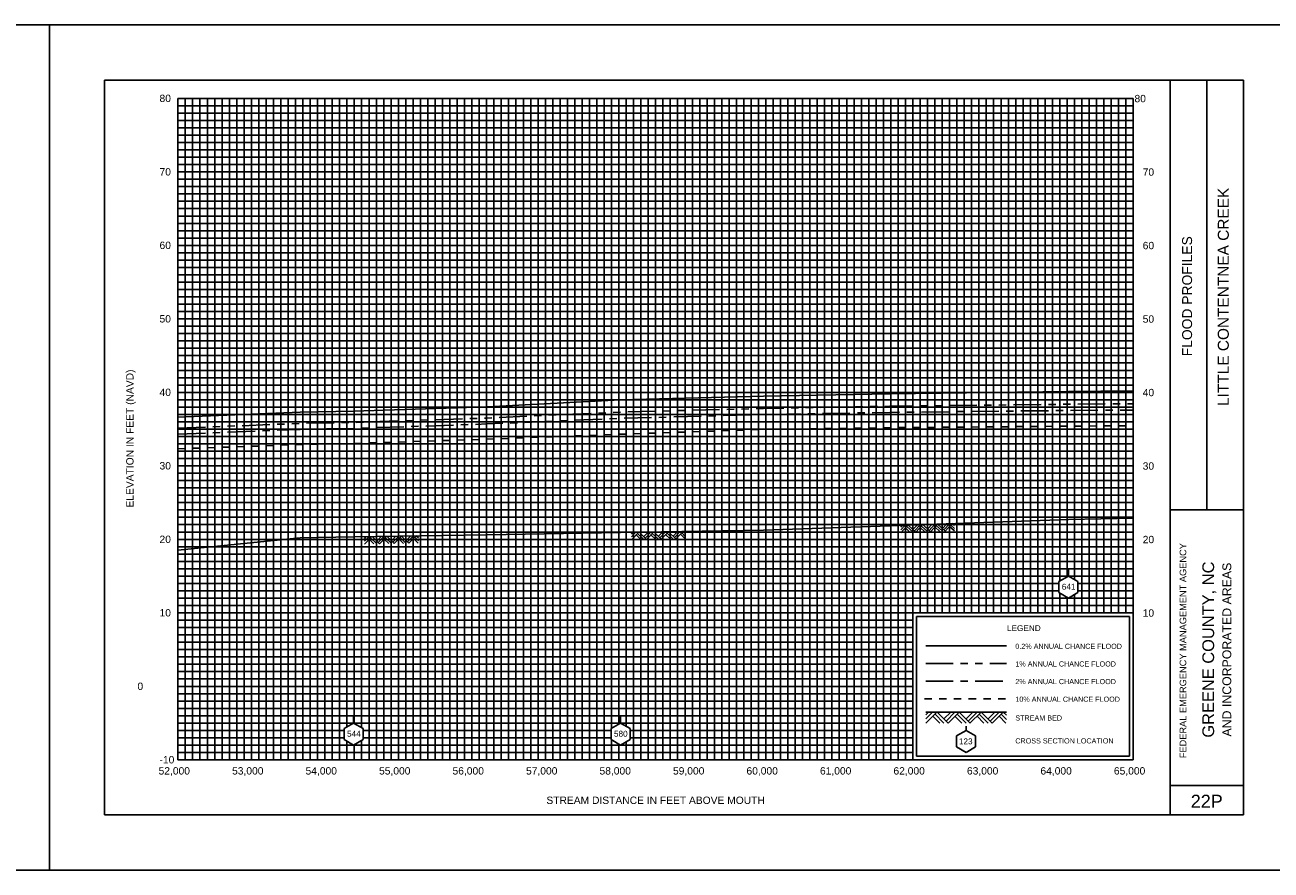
# Model space of a CAD drawing. Header units: inches. Extents: x -2 to 100, y -2 to 19.
# Tile 5 of 7: x 66 to 83, y -2 to 10. Entities that reach past the tile are written whole.
import ezdxf
from ezdxf.enums import TextEntityAlignment as Align

# ---------------------------------------------------------------- set-up
doc = ezdxf.new("R2010")
doc.units = ezdxf.units.IN
doc.header["$LTSCALE"] = 0.3
doc.header["$MEASUREMENT"] = 0
doc.set_wipeout_variables(frame=1)
for name, pattern in [('CENTER', [2, 1.25, -0.25, 0.25, -0.25]), ('DOT', [0.25, 0, -0.25]), ('HIDDEN', [0.375, 0.25, -0.125]), ('PHANTOM', [2.5, 1.25, -0.25, 0.25, -0.25, 0.25, -0.25])]:
    doc.linetypes.add(name, pattern=pattern)
doc.layers.get('0').update_dxf_attribs({"color": 3})
for name, color, linetype in [('1', 5, 'Continuous'), ('2', 50, 'Continuous'), ('3', 9, 'DOT'), ('7', 7, 'Continuous'), ('ROCK', 7, 'Continuous'), ('STREAM', 5, 'Continuous'), ('TEXT', 255, 'Continuous'), ('WS10', 4, 'HIDDEN'), ('WS100', 5, 'PHANTOM'), ('WS50', 1, 'CENTER'), ('WS500', 1, 'Continuous'), ('XSEC', 7, 'Continuous')]:
    doc.layers.add(name, color=color, linetype=linetype)
doc.styles.add('ARIAL', font='ARIAL.TTF')
doc.styles.add('xs', font='ARIAL.TTF')

# ---------------------------------------------------------------- blocks, each defined once
blk = doc.blocks.new('rock')
at = {"layer": 'STREAM'}
for p, q in [((0.171, 0.001), (0.147, -0.023)), ((0.209, 0.001), (0.147, -0.061)), ((0.247, 0.001), (0.147, -0.099)), ((0.251, 0.001), (0.351, -0.099)), ((0.375, 0.001), (0.313, -0.061)), ((0.413, 0.001), (0.332, -0.08)), ((0.451, 0.001), (0.351, -0.099)), ((0.451, 0.001), (0.551, -0.099)), ((0.575, 0.001), (0.513, -0.061)), ((0.613, 0.001), (0.532, -0.08)), ((0.651, 0.001), (0.551, -0.099)), ((0.651, 0.001), (0.751, -0.099)), ((0.776, 0.001), (0.713, -0.061)), ((0.813, 0.001), (0.732, -0.08)), ((0.851, 0.001), (0.751, -0.099)), ((0.851, 0.001), (0.88, -0.028)), ((0.211, -0.034), (0.275, -0.099)), ((0.23, -0.016), (0.313, -0.099)), ((0.413, -0.036), (0.475, -0.099)), ((0.432, -0.018), (0.513, -0.099)), ((0.613, -0.036), (0.676, -0.099)), ((0.632, -0.018), (0.713, -0.099)), ((0.813, -0.036), (0.876, -0.099)), ((0.832, -0.018), (0.88, -0.066))]:
    blk.add_line(p, q, dxfattribs=at)
blk = doc.blocks.new('wipeout')
blk.add_wipeout([(0, 0.15), (-0.129917, 0.075), (-0.129917, -0.075), (0, -0.15), (0.129917, -0.075), (0.129917, 0.075)])
blk = doc.blocks.new('xsec')
blk.add_line((0, 0.35), (0, 0.25))
blk.add_blockref('wipeout', (0, 0.1))
for p, q in [((-0.13, 0.175), (0, 0.25)), ((-0.13, 0.025), (-0.13, 0.175)), ((0.13, 0.175), (0, 0.25)), ((0, 0.25), (0, 0.25)), ((0.13, 0.025), (0.13, 0.175)), ((0, -0.05), (-0.13, 0.025)), ((0, -0.05), (0.13, 0.025))]:
    blk.add_line(p, q)

msp = doc.modelspace()

# ---------------------------------------------------------------- linework, layer by layer
for p, q in [((80.95, 1.95), (78.05, 1.95)), ((78.05, 1.95), (78.05, 0.05)), ((80.95, 0.05), (80.95, 1.95)), ((78.05, 0.05), (80.95, 0.05)), ((78.05, 0.05), (78.05, 0.05))]:
    msp.add_line(p, q)
at = {"layer": '1', "color": 8}
for p, q in [((66.25, 10), (49.25, 10)), ((66.25, -1.5), (66.25, 10)), ((66.25, 10), (66.25, -1.5)), ((66.25, -1.5), (66.25, 10)), ((66.25, 10), (66.25, -1.5)), ((83.25, 10), (66.25, 10)), ((49.25, -1.5), (66.25, -1.5)), ((66.25, -1.5), (83.25, -1.5))]:
    msp.add_line(p, q, dxfattribs=at)
at = {"layer": '1'}
for p, q in [((67, 9.25), (67, -0.75)), ((82.5, 9.25), (67, 9.25)), ((81.5, -0.75), (81.5, 9.25)), ((82, 3.4), (82, 9.25)), ((82.5, -0.75), (82.5, 9.25)), ((81.5, 3.4), (82.5, 3.4)), ((81.5, -0.35), (82.5, -0.35)), ((67, -0.75), (67, -0.75)), ((67, -0.75), (82.5, -0.75))]:
    msp.add_line(p, q, dxfattribs=at)
at = {"layer": '2', "color": 50}
for p, q in [((68, 0), (68, 9)), ((68, 9), (81, 9)), ((69, 0), (69, 9)), ((70, 0), (70, 9)), ((71, 0), (71, 9)), ((72, 0), (72, 9)), ((73, 0), (73, 9)), ((74, 0), (74, 9)), ((75, 0), (75, 9)), ((76, 0), (76, 9)), ((77, 0), (77, 9)), ((78, 0), (78, 9)), ((81, 0), (81, 9)), ((68, 7), (81, 7)), ((68, 6), (81, 6)), ((68, 5), (81, 5)), ((68, 4), (81, 4)), ((68, 3), (81, 3)), ((68, 2), (81, 2)), ((68, 1), (78, 1)), ((68, 0), (81, 0))]:
    msp.add_line(p, q, dxfattribs=at)
at = {"layer": '2', "color": 50, "linetype": 'Continuous'}
for p, q in [((79, 2), (79, 9)), ((80, 2), (80, 9)), ((68, 8), (81, 8))]:
    msp.add_line(p, q, dxfattribs=at)
at = {"layer": '3', "color": 8, "linetype": 'Continuous'}
for p, q in [((68.1, 0), (68.1, 9)), ((68.2, 0), (68.2, 9)), ((68.3, 0), (68.3, 9)), ((68.4, 0), (68.4, 9)), ((68.5, 0), (68.5, 9)), ((68.6, 0), (68.6, 9)), ((68.7, 0), (68.7, 9)), ((68.8, 0), (68.8, 9)), ((68.9, 0), (68.9, 9)), ((69.1, 0), (69.1, 9)), ((69.2, 0), (69.2, 9)), ((69.3, 0), (69.3, 9)), ((69.4, 0), (69.4, 9)), ((69.5, 0), (69.5, 9)), ((69.6, 0), (69.6, 9)), ((69.7, 0), (69.7, 9)), ((69.8, 0), (69.8, 9)), ((69.9, 0), (69.9, 9)), ((70.1, 0), (70.1, 9)), ((70.2, 0), (70.2, 9)), ((70.3, 0), (70.3, 9)), ((70.4, 0), (70.4, 9)), ((70.5, 0), (70.5, 9)), ((70.6, 0), (70.6, 9)), ((70.7, 0), (70.7, 9)), ((70.8, 0), (70.8, 9)), ((70.9, 0), (70.9, 9)), ((71.1, 0), (71.1, 9)), ((71.2, 0), (71.2, 9)), ((71.3, 0), (71.3, 9)), ((71.4, 0), (71.4, 9)), ((71.5, 0), (71.5, 9)), ((71.6, 0), (71.6, 9)), ((71.7, 0), (71.7, 9)), ((71.8, 0), (71.8, 9)), ((71.9, 0), (71.9, 9)), ((72.1, 0), (72.1, 9)), ((72.2, 0), (72.2, 9)), ((72.3, 0), (72.3, 9)), ((72.4, 0), (72.4, 9)), ((72.5, 0), (72.5, 9)), ((72.6, 0), (72.6, 9)), ((72.7, 0), (72.7, 9)), ((72.8, 0), (72.8, 9)), ((72.9, 0), (72.9, 9)), ((73.1, 0), (73.1, 9)), ((73.2, 0), (73.2, 9)), ((73.3, 0), (73.3, 9)), ((73.4, 0), (73.4, 9)), ((73.5, 0), (73.5, 9)), ((73.6, 0), (73.6, 9)), ((73.7, 0), (73.7, 9)), ((73.8, 0), (73.8, 9)), ((73.9, 0), (73.9, 9)), ((74.1, 0), (74.1, 9)), ((74.2, 0), (74.2, 9)), ((74.3, 0), (74.3, 9)), ((74.4, 0), (74.4, 9)), ((74.5, 0), (74.5, 9)), ((74.6, 0), (74.6, 9)), ((74.7, 0), (74.7, 9)), ((74.8, 0), (74.8, 9)), ((74.9, 0), (74.9, 9)), ((75.1, 0), (75.1, 9)), ((75.2, 0), (75.2, 9)), ((75.3, 0), (75.3, 9)), ((75.4, 0), (75.4, 9)), ((75.5, 0), (75.5, 9)), ((75.6, 0), (75.6, 9)), ((75.7, 0), (75.7, 9)), ((75.8, 0), (75.8, 9)), ((75.9, 0), (75.9, 9)), ((76.1, 0), (76.1, 9)), ((76.2, 0), (76.2, 9)), ((76.3, 0), (76.3, 9)), ((76.4, 0), (76.4, 9)), ((76.5, 0), (76.5, 9)), ((76.6, 0), (76.6, 9)), ((76.7, 0), (76.7, 9)), ((76.8, 0), (76.8, 9)), ((76.9, 0), (76.9, 9)), ((77.1, 0), (77.1, 9)), ((77.2, 0), (77.2, 9)), ((77.3, 0), (77.3, 9)), ((77.4, 0), (77.4, 9)), ((77.5, 0), (77.5, 9)), ((77.6, 0), (77.6, 9)), ((77.7, 0), (77.7, 9)), ((77.8, 0), (77.8, 9)), ((77.9, 0), (77.9, 9)), ((78.1, 2), (78.1, 9)), ((78.2, 2), (78.2, 9)), ((78.3, 2), (78.3, 9)), ((78.4, 2), (78.4, 9)), ((78.5, 2), (78.5, 9)), ((78.6, 2), (78.6, 9)), ((78.7, 2), (78.7, 9)), ((78.8, 2), (78.8, 9)), ((78.9, 2), (78.9, 9)), ((79.1, 2), (79.1, 9)), ((79.2, 2), (79.2, 9)), ((79.3, 2), (79.3, 9)), ((79.4, 2), (79.4, 9)), ((79.5, 2), (79.5, 9)), ((79.6, 2), (79.6, 9)), ((79.7, 2), (79.7, 9)), ((79.8, 2), (79.8, 9)), ((79.9, 2), (79.9, 9)), ((80.1, 2), (80.1, 9)), ((80.2, 2), (80.2, 9)), ((80.3, 2), (80.3, 9)), ((80.4, 2), (80.4, 9)), ((80.5, 2), (80.5, 9)), ((80.6, 2), (80.6, 9)), ((80.7, 2), (80.7, 9)), ((80.8, 2), (80.8, 9)), ((80.9, 2), (80.9, 9)), ((68, 8.9), (81, 8.9)), ((68, 8.8), (81, 8.8)), ((68, 8.7), (81, 8.7)), ((68, 8.6), (81, 8.6)), ((68, 8.5), (81, 8.5)), ((68, 8.4), (81, 8.4)), ((68, 8.3), (81, 8.3)), ((68, 8.2), (81, 8.2)), ((68, 8.1), (81, 8.1)), ((68, 7.9), (81, 7.9)), ((68, 7.8), (81, 7.8)), ((68, 7.7), (81, 7.7)), ((68, 7.6), (81, 7.6)), ((68, 7.5), (81, 7.5)), ((68, 7.4), (81, 7.4)), ((68, 7.3), (81, 7.3)), ((68, 7.2), (81, 7.2)), ((68, 7.1), (81, 7.1)), ((68, 6.9), (81, 6.9)), ((68, 6.8), (81, 6.8)), ((68, 6.7), (81, 6.7)), ((68, 6.6), (81, 6.6)), ((68, 6.5), (81, 6.5)), ((68, 6.4), (81, 6.4)), ((68, 6.3), (81, 6.3)), ((68, 6.2), (81, 6.2)), ((68, 6.1), (81, 6.1)), ((68, 5.9), (81, 5.9)), ((68, 5.8), (81, 5.8)), ((68, 5.7), (81, 5.7)), ((68, 5.6), (81, 5.6)), ((68, 5.5), (81, 5.5)), ((68, 5.4), (81, 5.4)), ((68, 5.3), (81, 5.3)), ((68, 5.2), (81, 5.2)), ((68, 5.1), (81, 5.1)), ((68, 4.9), (81, 4.9)), ((68, 4.8), (81, 4.8)), ((68, 4.7), (81, 4.7)), ((68, 4.6), (81, 4.6)), ((68, 4.5), (81, 4.5)), ((68, 4.4), (81, 4.4)), ((68, 4.3), (81, 4.3)), ((68, 4.2), (81, 4.2)), ((68, 4.1), (81, 4.1)), ((68, 3.9), (81, 3.9)), ((68, 3.8), (81, 3.8)), ((68, 3.7), (81, 3.7)), ((68, 3.6), (81, 3.6)), ((68, 3.5), (81, 3.5)), ((68, 3.4), (81, 3.4)), ((68, 3.3), (81, 3.3)), ((68, 3.2), (81, 3.2)), ((68, 3.1), (81, 3.1)), ((68, 2.9), (81, 2.9)), ((68, 2.8), (81, 2.8)), ((68, 2.7), (81, 2.7)), ((68, 2.6), (81, 2.6)), ((68, 2.5), (81, 2.5)), ((68, 2.4), (81, 2.4)), ((68, 2.3), (81, 2.3)), ((68, 2.2), (81, 2.2)), ((68, 2.1), (81, 2.1)), ((68, 1.9), (78, 1.9)), ((68, 1.8), (78, 1.8)), ((68, 1.7), (78, 1.7)), ((68, 1.6), (78, 1.6)), ((68, 1.5), (78, 1.5)), ((68, 1.4), (78, 1.4)), ((68, 1.3), (78, 1.3)), ((68, 1.2), (78, 1.2)), ((68, 1.1), (78, 1.1)), ((68, 0.9), (78, 0.9)), ((68, 0.8), (78, 0.8)), ((68, 0.7), (78, 0.7)), ((68, 0.6), (78, 0.6)), ((68, 0.5), (78, 0.5)), ((68, 0.4), (78, 0.4)), ((68, 0.3), (78, 0.3)), ((68, 0.2), (78, 0.2)), ((68, 0.1), (78, 0.1))]:
    msp.add_line(p, q, dxfattribs=at)
at = {"layer": '7'}
for p, q in [((78.725, 0.4), (78.595, 0.325)), ((78.725, 0.4), (78.725, 0.458)), ((78.855, 0.325), (78.725, 0.4)), ((78.595, 0.325), (78.595, 0.175)), ((78.595, 0.325), (78.595, 0.325)), ((78.595, 0.175), (78.725, 0.1)), ((78.725, 0.1), (78.855, 0.175)), ((78.855, 0.175), (78.855, 0.325))]:
    msp.add_line(p, q, dxfattribs=at)
at = {"layer": 'STREAM'}
for p, q in [((78.212, 0.65), (78.175, 0.613)), ((78.268, 0.65), (78.175, 0.557)), ((78.325, 0.65), (78.175, 0.5)), ((78.175, 0.65), (79.275, 0.65)), ((78.271, 0.596), (78.368, 0.5)), ((78.3, 0.625), (78.424, 0.5)), ((78.331, 0.65), (78.481, 0.5)), ((78.518, 0.65), (78.424, 0.557)), ((78.574, 0.65), (78.453, 0.528)), ((78.631, 0.65), (78.481, 0.5)), ((78.574, 0.593), (78.668, 0.5)), ((78.603, 0.622), (78.724, 0.5)), ((78.631, 0.65), (78.781, 0.5)), ((78.818, 0.65), (78.724, 0.557)), ((78.874, 0.65), (78.753, 0.528)), ((78.928, 0.648), (78.778, 0.498)), ((78.874, 0.593), (78.968, 0.5)), ((78.903, 0.622), (79.024, 0.5)), ((78.931, 0.65), (79.081, 0.5)), ((79.118, 0.65), (79.024, 0.557)), ((79.174, 0.65), (79.053, 0.528)), ((79.231, 0.65), (79.081, 0.5)), ((79.174, 0.593), (79.268, 0.5)), ((79.203, 0.622), (79.275, 0.549)), ((79.231, 0.65), (79.275, 0.606))]:
    msp.add_line(p, q, dxfattribs=at)
at = {"layer": 'STREAM', "flags": 128}
msp.add_lwpolyline([(68, 2.852), (69.664, 3.021), (70.391, 3.033), (72.208, 3.063), (74.023, 3.092), (75.969, 3.124), (77.687, 3.184), (80.117, 3.269), (81, 3.289)], dxfattribs=at)
at = {"layer": 'WS10'}
msp.add_line((78.16, 0.83), (79.26, 0.83), dxfattribs=at)
at = {"layer": 'WS10', "flags": 128}
msp.add_lwpolyline([(68, 4.232), (69.664, 4.29), (70.391, 4.305), (72.208, 4.363), (74.023, 4.431), (75.969, 4.496), (77.687, 4.519), (80.117, 4.54), (81, 4.546)], dxfattribs=at)
at = {"layer": 'WS100'}
msp.add_line((78.175, 1.31), (79.275, 1.31), dxfattribs=at)
at = {"layer": 'WS100', "flags": 128}
msp.add_lwpolyline([(68, 4.512), (69.664, 4.578), (70.391, 4.591), (72.208, 4.651), (74.023, 4.732), (75.969, 4.781), (77.687, 4.811), (80.117, 4.839), (81, 4.845)], dxfattribs=at)
at = {"layer": 'WS50'}
msp.add_line((78.175, 1.07), (79.275, 1.07), dxfattribs=at)
at = {"layer": 'WS50', "flags": 128}
msp.add_lwpolyline([(68, 4.431), (69.664, 4.497), (70.391, 4.51), (72.208, 4.57), (74.023, 4.646), (75.969, 4.698), (77.687, 4.728), (80.117, 4.754), (81, 4.76)], dxfattribs=at)
at = {"layer": 'WS500'}
msp.add_line((78.175, 1.55), (79.275, 1.55), dxfattribs=at)
at = {"layer": 'WS500', "flags": 128}
msp.add_lwpolyline([(68, 4.661), (69.664, 4.732), (70.391, 4.746), (72.208, 4.803), (74.023, 4.9), (75.969, 4.95), (77.687, 4.982), (80.117, 5.013), (81, 5.02)], dxfattribs=at)

# ---------------------------------------------------------------- block references
at = {"layer": 'ROCK'}
for p, rotation in [((74.023, 3.092), 0.9420853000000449), ((77.687, 3.184), 2.003356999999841), ((70.391, 3.033), 0.9459069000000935)]:
    msp.add_blockref('rock', p, dxfattribs=dict(at, rotation=rotation))

# ---------------------------------------------------------------- texts
at = {"style": 'ARIAL'}
for s, height, p in [('LEGEND', 0.08, (79.281, 1.752)), ('0.2% ANNUAL CHANCE FLOOD', 0.07, (79.395, 1.51)), ('1% ANNUAL CHANCE FLOOD', 0.07, (79.395, 1.27)), ('2% ANNUAL CHANCE FLOOD', 0.07, (79.395, 1.03)), ('10% ANNUAL CHANCE FLOOD', 0.07, (79.395, 0.79)), ('STREAM BED', 0.07, (79.395, 0.535)), ('CROSS SECTION LOCATION', 0.07, (79.395, 0.223))]:
    msp.add_text(s, height=height, dxfattribs=at).set_placement(p)
at = {"layer": 'TEXT'}
for s, height, style, p in [('    80', 0.1, 'ARIAL', (67.594, 8.951)), ('   80', 0.1, 'ARIAL', (80.9, 8.948)), ('    70', 0.1, 'ARIAL', (67.594, 7.951)), ('   70', 0.1, 'ARIAL', (81.012, 7.948)), ('    60', 0.1, 'ARIAL', (67.594, 6.951)), ('   60', 0.1, 'ARIAL', (81.012, 6.948)), ('    50', 0.1, 'ARIAL', (67.594, 5.951)), ('   50', 0.1, 'ARIAL', (81.012, 5.948)), ('    40', 0.1, 'ARIAL', (67.594, 4.951)), ('   40', 0.1, 'ARIAL', (81.012, 4.948)), ('    30', 0.1, 'ARIAL', (67.594, 3.951)), ('   30', 0.1, 'ARIAL', (81.012, 3.948)), ('    20', 0.1, 'ARIAL', (67.594, 2.951)), ('   20', 0.1, 'ARIAL', (81.012, 2.948)), ('    10', 0.1, 'ARIAL', (67.594, 1.951)), ('   10', 0.1, 'ARIAL', (81.012, 1.948)), ('     0', 0.1, 'ARIAL', (67.255, 0.951)), ('123', 0.08, 'xs', (78.627, 0.212)), ('    -10', 0.1, 'ARIAL', (67.594, -0.049))]:
    msp.add_text(s, height=height, dxfattribs=dict(at, style=style)).set_placement(p)
at = {"layer": 'TEXT', "style": 'ARIAL'}
for s, height, p in [('LITTLE CONTENTNEA CREEK', 0.15, (82.3, 6.3)), ('GREENE COUNTY, NC', 0.16, (82.1, 1.5)), ('AND INCORPORATED AREAS', 0.12, (82.333, 1.5))]:
    msp.add_text(s, height=height, rotation=90, dxfattribs=at).set_placement(p, align=Align.CENTER)
for s, height, p in [('FLOOD PROFILES', 0.135, (81.8, 5.491)), ('ELEVATION IN FEET (NAVD)', 0.1, (67.396, 3.433)), ('FEDERAL EMERGENCY MANAGEMENT AGENCY', 0.09, (81.721, 0.022))]:
    msp.add_text(s, height=height, rotation=90, dxfattribs=at).set_placement(p)
for s, height, p in [('52,000', 0.1, (67.95, -0.2)), ('53,000', 0.1, (68.95, -0.2)), ('54,000', 0.1, (69.95, -0.2)), ('55,000', 0.1, (70.95, -0.2)), ('56,000', 0.1, (71.95, -0.2)), ('57,000', 0.1, (72.95, -0.2)), ('58,000', 0.1, (73.95, -0.2)), ('59,000', 0.1, (74.95, -0.2)), ('60,000', 0.1, (75.95, -0.2)), ('61,000', 0.1, (76.95, -0.2)), ('62,000', 0.1, (77.95, -0.2)), ('63,000', 0.1, (78.95, -0.2)), ('64,000', 0.1, (79.95, -0.2)), ('65,000', 0.1, (80.95, -0.2)), ('STREAM DISTANCE IN FEET ABOVE MOUTH', 0.1, (74.5, -0.6)), ('22P', 0.175, (82, -0.65))]:
    msp.add_text(s, height=height, dxfattribs=at).set_placement(p, align=Align.CENTER)

# ---------------------------------------------------------------- next in the draw order: block references
at = {"layer": 'XSEC', "color": 3}
for p in [(80.117, 2.25), (70.391, 0.25), (74.023, 0.25)]:
    msp.add_blockref('xsec', p, dxfattribs=at)

# ---------------------------------------------------------------- next in the draw order: texts
at = {"layer": 'TEXT', "style": 'xs'}
for s, p in [('641', (80.027, 2.315)), ('544', (70.301, 0.315)), ('580', (73.933, 0.315))]:
    msp.add_text(s, height=0.08, dxfattribs=at).set_placement(p)

doc.saveas('drawing.dxf')
